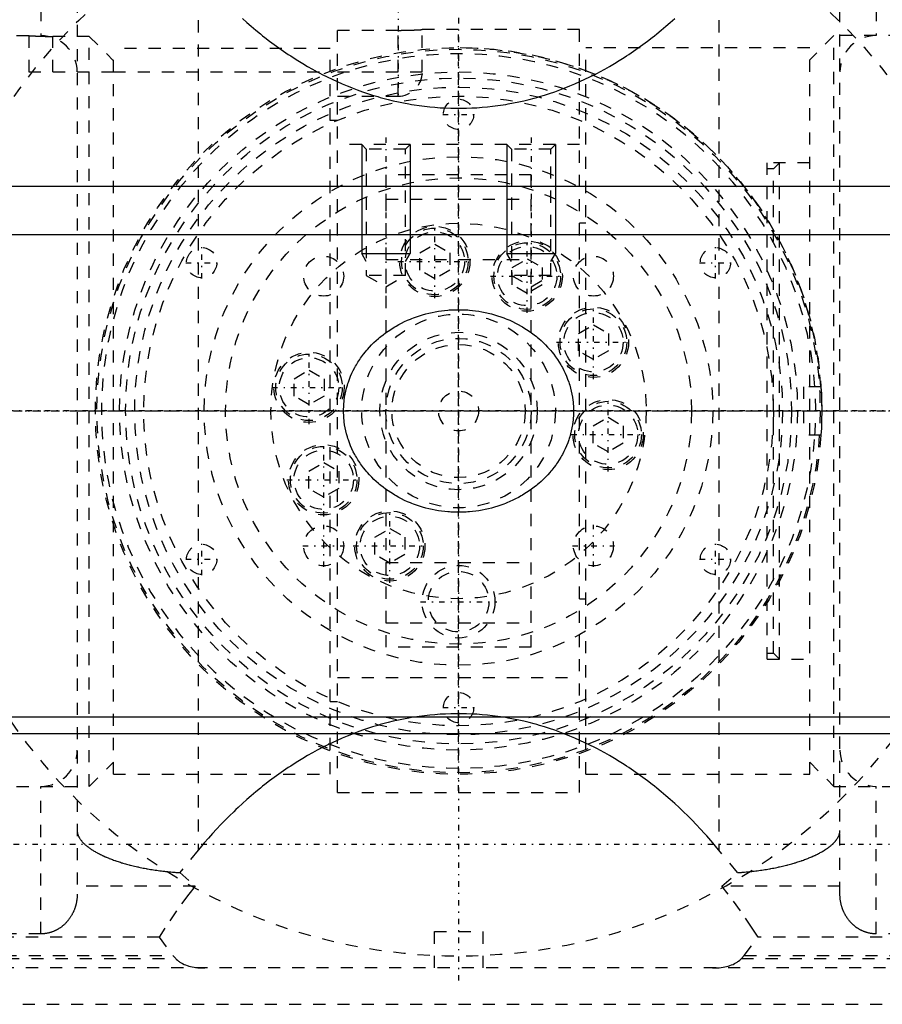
# Model space of a CAD drawing. Extents: x -109 to 109, y -1 to 737.
# Tile 8 of 10: x -36 to 35, y 521 to 602. Entities that reach past the tile are written whole.
import ezdxf

# ---------------------------------------------------------------- set-up
doc = ezdxf.new("R2010")
doc.units = 0
doc.linetypes.add('CENTER', pattern=[1.5, 0.45, -0.5, 0.05, -0.5])
doc.linetypes.add('DASHED', pattern=[2, 1, -1])
for name, color, linetype in [('AM_0', 7, 'CONTINUOUS'), ('AM_10', 7, 'CONTINUOUS'), ('AM_3', 7, 'DASHED'), ('AM_7', 7, 'CENTER')]:
    doc.layers.add(name, color=color, linetype=linetype)

msp = doc.modelspace()

# ---------------------------------------------------------------- linework, layer by layer
at = {"layer": 'AM_0', "color": 7, "linetype": 'CONTINUOUS'}
for p, q in [((-58, 588.555), (58, 588.555)), ((58, 584.555), (-58, 584.555)), ((57.38, 544.712), (-57.38, 544.712)), ((-57.113, 543.368), (57.113, 543.368))]:
    msp.add_line(p, q, dxfattribs=at)
at = {"layer": 'AM_10', "color": 7, "linetype": 'CONTINUOUS'}
for p, q in [((-8, 592), (-8, 583)), ((-4, 592), (-4, 583)), ((4, 592), (4, 583)), ((8, 592), (8, 583)), ((-7.621, 582.344), (-8, 583)), ((-8, 583), (-4, 583)), ((-4.379, 582.344), (-4, 583)), ((4.379, 582.344), (4, 583)), ((4, 583), (8, 583)), ((7.621, 582.344), (8, 583))]:
    msp.add_line(p, q, dxfattribs=at)
at = {"layer": 'AM_3', "color": 6, "linetype": 'DASHED'}
for p, q in [((-34.5, 613.184), (-34.5, 601)), ((34.5, 613.184), (34.5, 601)), ((-31.5, 609.896), (-31.5, 530.104)), ((31.5, 530.104), (31.5, 609.896)), ((-21.5, 606.264), (-21.5, 533.736)), ((21.5, 606.264), (21.5, 533.736)), ((-42.5, 601), (-34.5, 601)), ((-35.5, 601), (-35.5, 598)), ((-30.5, 600.935), (-33.893, 600.938)), ((-33.5, 598), (-33.5, 600.935)), ((-30.5, 539), (-30.5, 600.935)), ((-30.5, 600.935), (-28.5, 598.931)), ((-10, 538.5), (-10, 601.436)), ((-5, 601.436), (-10, 601.436)), ((-5, 596), (-5, 601.436)), ((-3, 598), (-3, 601.5)), ((10, 601.5), (-3, 601.5)), ((10, 538.5), (10, 601.5)), ((31, 601), (29, 599)), ((42.5, 601), (31, 601)), ((31, 539), (31, 601)), ((-28.5, 540), (-28.5, 599.933)), ((-10.6, 599.933), (-28.5, 599.933)), ((-10.6, 540), (-10.6, 599.933)), ((29, 600), (10.5, 600)), ((10.5, 540), (10.5, 600)), ((29, 540), (29, 600)), ((-35.5, 598), (-28.5, 598)), ((-28.5, 598), (-10.6, 598)), ((-10, 598), (-3, 598)), ((-10, 596), (-5, 596)), ((-10, 594), (-10.6, 594)), ((10, 592), (-10, 592)), ((-8, 592), (-7.621, 591.621)), ((-4.379, 591.621), (-4, 592)), ((4, 592), (4.379, 591.621)), ((7.621, 591.621), (8, 592)), ((-7.621, 591.621), (-7.621, 581.2)), ((-4.379, 591.621), (-7.621, 591.621)), ((-4.379, 581.2), (-4.379, 591.621)), ((4.379, 591.621), (4.379, 581.2)), ((7.621, 591.621), (4.379, 591.621)), ((7.621, 581.2), (7.621, 591.621)), ((29, 590.5), (25.5, 590.5)), ((25.5, 549.5), (25.5, 590.5)), ((26.5, 590.5), (26, 590)), ((26.5, 549.5), (26.5, 590.5)), ((26, 590), (25.5, 590)), ((26, 550), (26, 590)), ((6, 589.5), (-6, 589.5)), ((-6, 589.5), (-6, 550.5)), ((6, 550.5), (6, 589.5)), ((-6, 587.5), (6, 587.5)), ((10.5, 585.5), (10, 585.5)), ((-3.2, 583.066), (-1.96, 583.782)), ((-3.2, 581.634), (-3.2, 583.066)), ((-1.96, 583.782), (-0.72, 583.066)), ((-0.72, 583.066), (-0.72, 581.634)), ((-6, 582.5), (6, 582.5)), ((4.433, 581.859), (5.673, 582.575)), ((5.673, 582.575), (6.913, 581.859)), ((-1.96, 580.918), (-3.2, 581.634)), ((-0.72, 581.634), (-1.96, 580.918)), ((4.433, 580.428), (4.433, 581.859)), ((6.913, 581.859), (6.913, 580.428)), ((-7.621, 581.2), (-6, 580.264)), ((-4.379, 581.2), (-7.621, 581.2)), ((-6, 580.264), (-4.379, 581.2)), ((4.379, 581.2), (6, 580.264)), ((7.621, 581.2), (4.379, 581.2)), ((6, 580.264), (7.621, 581.2)), ((5.673, 579.712), (4.433, 580.428)), ((6.913, 580.428), (5.673, 579.712)), ((9.9, 576.396), (11.14, 577.112)), ((11.14, 577.112), (12.38, 576.396)), ((9.9, 574.965), (9.9, 576.396)), ((12.38, 576.396), (12.38, 574.965)), ((11.14, 574.249), (9.9, 574.965)), ((12.38, 574.965), (11.14, 574.249)), ((-13.591, 572.668), (-12.351, 573.384)), ((-12.351, 573.384), (-11.111, 572.668)), ((-13.591, 571.236), (-13.591, 572.668)), ((-11.111, 572.668), (-11.111, 571.236)), ((29.933, 572), (28.5, 572)), ((28.5, 572), (28.5, 568)), ((29.933, 572), (29.967, 571.414)), ((-12.351, 570.52), (-13.591, 571.236)), ((-11.111, 571.236), (-12.351, 570.52)), ((29.967, 571.414), (29.99, 570.765)), ((29.99, 570.765), (30, 570)), ((11.111, 568.764), (12.351, 569.48)), ((12.351, 569.48), (13.591, 568.764)), ((29.99, 569.235), (29.967, 568.586)), ((30, 570), (29.99, 569.235)), ((11.111, 567.332), (11.111, 568.764)), ((13.591, 568.764), (13.591, 567.332)), ((29.967, 568.586), (29.933, 568)), ((29.933, 568), (28.5, 568)), ((12.351, 566.616), (11.111, 567.332)), ((13.591, 567.332), (12.351, 566.616)), ((-12.38, 565.035), (-11.14, 565.751)), ((-11.14, 565.751), (-9.9, 565.035)), ((-12.38, 563.604), (-12.38, 565.035)), ((-9.9, 565.035), (-9.9, 563.604)), ((-11.14, 562.888), (-12.38, 563.604)), ((-9.9, 563.604), (-11.14, 562.888)), ((-6.913, 559.572), (-5.673, 560.288)), ((-5.673, 560.288), (-4.433, 559.572)), ((-6.913, 558.141), (-6.913, 559.572)), ((-4.433, 559.572), (-4.433, 558.141)), ((-5.673, 557.425), (-6.913, 558.141)), ((-4.433, 558.141), (-5.673, 557.425)), ((-6, 557.5), (6, 557.5)), ((10, 554.5), (10.5, 554.5)), ((-6, 552.5), (6, 552.5)), ((6, 550.5), (-6, 550.5)), ((25.5, 550), (26, 550)), ((26, 550), (26.5, 549.5)), ((25.5, 549.5), (29, 549.5)), ((-10, 548), (10, 548)), ((-10.6, 546), (-10, 546)), ((-30.5, 539), (-28.5, 541)), ((29, 541), (31, 539)), ((-28.5, 540), (-10.6, 540)), ((10.5, 540), (29, 540)), ((-42.5, 539), (-30.5, 539)), ((-34.5, 526.816), (-34.5, 539)), ((-10, 538.5), (10, 538.5)), ((31, 539), (42.5, 539)), ((34.5, 526.816), (34.5, 539)), ((-21.5, 533.736), (-23.028, 531.876)), ((23.028, 531.876), (21.5, 533.736)), ((-23.028, 531.876), (-21.755, 530.752)), ((21.755, 530.752), (23.028, 531.876)), ((-21.755, 530.752), (-31.5, 530.752)), ((31.5, 530.752), (21.755, 530.752)), ((-2, 527), (2, 527)), ((-2, 524), (-2, 527)), ((2, 527), (2, 524)), ((-24.734, 526.556), (-46.996, 526.556)), ((-34.5, 526.816), (-42.5, 526.816)), ((-24.734, 526.556), (-23.599, 525.02)), ((23.599, 525.02), (24.734, 526.556)), ((46.996, 526.556), (24.734, 526.556)), ((42.5, 526.816), (34.5, 526.816)), ((-45.5, 525.02), (-23.599, 525.02)), ((-45.282, 524.778), (-23.365, 524.778)), ((-23.599, 525.02), (-23.365, 524.778)), ((23.365, 524.778), (23.599, 525.02)), ((23.365, 524.778), (45.282, 524.778)), ((23.599, 525.02), (45.5, 525.02)), ((43.267, 524), (-43.267, 524)), ((-48, 521), (48, 521))]:
    msp.add_line(p, q, dxfattribs=at)
for points in [[(-17.852, 602.419, 0), (-17.486, 602.09, 0), (-17.117, 601.769, 0), (-16.745, 601.454, 0), (-16.37, 601.147, 0), (-16.181, 600.995, 0), (-15.992, 600.846, 0), (-15.611, 600.552, 0), (-15.228, 600.266, 0), (-15.035, 600.125, 0), (-14.842, 599.986, 0), (-14.453, 599.714, 0), (-14.062, 599.449, 0), (-13.866, 599.319, 0), (-13.669, 599.192, 0), (-13.273, 598.941, 0), (-12.875, 598.698, 0), (-12.474, 598.463, 0), (-12.072, 598.235, 0), (-11.667, 598.014, 0), (-11.464, 597.907, 0), (-11.26, 597.801, 0), (-10.852, 597.596, 0), (-10.441, 597.398, 0), (-10.029, 597.207, 0), (-9.615, 597.025, 0), (-9.2, 596.85, 0), (-8.991, 596.766, 0), (-8.782, 596.683, 0), (-8.364, 596.524, 0), (-7.943, 596.372, 0), (-7.522, 596.229, 0), (-7.099, 596.093, 0), (-6.675, 595.965, 0), (-6.462, 595.904, 0), (-6.25, 595.845, 0), (-5.823, 595.732, 0), (-5.396, 595.628, 0), (-4.968, 595.532, 0), (-4.539, 595.444, 0), (-4.109, 595.363, 0), (-3.894, 595.326, 0), (-3.678, 595.291, 0), (-3.247, 595.226, 0), (-2.815, 595.17, 0), (-2.383, 595.122, 0), (-1.95, 595.082, 0), (-1.517, 595.049, 0), (-1.301, 595.036, 0), (-1.084, 595.025, 0), (-0.65, 595.009, 0), (-0.217, 595.001, 0), (0, 595, 0), (0.217, 595.001, 0), (0.65, 595.009, 0), (1.084, 595.025, 0), (1.301, 595.036, 0), (1.517, 595.049, 0), (1.95, 595.082, 0), (2.383, 595.122, 0), (2.815, 595.17, 0), (3.247, 595.226, 0), (3.678, 595.291, 0), (3.894, 595.326, 0), (4.109, 595.363, 0), (4.539, 595.444, 0), (4.968, 595.532, 0), (5.396, 595.628, 0), (5.823, 595.732, 0), (6.25, 595.845, 0), (6.462, 595.904, 0), (6.675, 595.965, 0), (7.099, 596.093, 0), (7.522, 596.229, 0), (7.943, 596.372, 0), (8.364, 596.524, 0), (8.782, 596.683, 0), (8.991, 596.766, 0), (9.2, 596.85, 0), (9.615, 597.025, 0), (10.029, 597.207, 0), (10.441, 597.398, 0), (10.852, 597.596, 0), (11.26, 597.801, 0), (11.464, 597.907, 0), (11.667, 598.014, 0), (12.072, 598.235, 0), (12.474, 598.463, 0), (12.875, 598.698, 0), (13.273, 598.941, 0), (13.669, 599.192, 0), (13.866, 599.319, 0), (14.062, 599.449, 0), (14.453, 599.714, 0), (14.842, 599.986, 0), (15.035, 600.125, 0), (15.228, 600.266, 0), (15.611, 600.552, 0), (15.992, 600.846, 0), (16.181, 600.995, 0), (16.37, 601.147, 0), (16.745, 601.454, 0), (17.117, 601.769, 0), (17.486, 602.09, 0), (17.852, 602.419, 0)], [(-35.5, 601, 0), (-35.5, 601, 0), (-35.5, 601, 0), (-35.499, 601, 0), (-35.498, 601, 0), (-35.498, 601, 0), (-35.496, 601, 0), (-35.494, 601, 0), (-35.492, 600.999, 0), (-35.489, 600.999, 0), (-35.485, 600.999, 0), (-35.484, 600.999, 0), (-35.482, 600.999, 0), (-35.478, 600.999, 0), (-35.473, 600.998, 0), (-35.468, 600.998, 0), (-35.463, 600.998, 0), (-35.457, 600.997, 0), (-35.454, 600.997, 0), (-35.451, 600.997, 0), (-35.444, 600.996, 0), (-35.437, 600.996, 0), (-35.433, 600.996, 0), (-35.429, 600.996, 0), (-35.421, 600.995, 0), (-35.413, 600.994, 0), (-35.408, 600.994, 0), (-35.404, 600.994, 0), (-35.395, 600.993, 0), (-35.385, 600.993, 0), (-35.375, 600.992, 0), (-35.364, 600.992, 0), (-35.353, 600.991, 0), (-35.348, 600.991, 0), (-35.342, 600.99, 0), (-35.33, 600.99, 0), (-35.318, 600.989, 0), (-35.306, 600.988, 0), (-35.293, 600.987, 0), (-35.279, 600.987, 0), (-35.273, 600.986, 0), (-35.266, 600.986, 0), (-35.252, 600.985, 0), (-35.237, 600.984, 0), (-35.222, 600.983, 0), (-35.207, 600.982, 0), (-35.192, 600.982, 0), (-35.184, 600.981, 0), (-35.176, 600.981, 0), (-35.16, 600.98, 0), (-35.143, 600.979, 0), (-35.126, 600.978, 0), (-35.109, 600.977, 0), (-35.092, 600.976, 0), (-35.083, 600.976, 0), (-35.074, 600.975, 0), (-35.056, 600.975, 0), (-35.038, 600.974, 0), (-35.02, 600.973, 0), (-35.001, 600.972, 0), (-34.982, 600.971, 0), (-34.973, 600.97, 0), (-34.963, 600.97, 0), (-34.944, 600.969, 0), (-34.924, 600.968, 0), (-34.914, 600.968, 0), (-34.904, 600.967, 0), (-34.884, 600.966, 0), (-34.864, 600.965, 0), (-34.853, 600.965, 0), (-34.843, 600.965, 0), (-34.822, 600.964, 0), (-34.8, 600.963, 0), (-34.778, 600.962, 0), (-34.756, 600.961, 0), (-34.734, 600.96, 0), (-34.722, 600.96, 0), (-34.711, 600.959, 0), (-34.687, 600.958, 0), (-34.664, 600.957, 0), (-34.64, 600.956, 0), (-34.616, 600.956, 0), (-34.592, 600.955, 0), (-34.579, 600.954, 0), (-34.567, 600.954, 0), (-34.542, 600.953, 0), (-34.517, 600.952, 0), (-34.491, 600.951, 0), (-34.465, 600.95, 0), (-34.439, 600.95, 0), (-34.426, 600.949, 0), (-34.413, 600.949, 0), (-34.387, 600.948, 0), (-34.36, 600.947, 0), (-34.333, 600.947, 0), (-34.306, 600.946, 0), (-34.279, 600.945, 0), (-34.265, 600.945, 0), (-34.252, 600.945, 0), (-34.224, 600.944, 0), (-34.197, 600.943, 0), (-34.169, 600.943, 0), (-34.141, 600.942, 0), (-34.113, 600.941, 0), (-34.099, 600.941, 0), (-34.084, 600.941, 0), (-34.056, 600.94, 0), (-34.028, 600.94, 0), (-34.013, 600.94, 0), (-33.999, 600.939, 0), (-33.971, 600.939, 0), (-33.942, 600.939, 0), (-33.928, 600.938, 0), (-33.913, 600.938, 0), (-33.885, 600.938, 0), (-33.856, 600.937, 0), (-33.827, 600.937, 0), (-33.798, 600.937, 0), (-33.77, 600.937, 0), (-33.755, 600.936, 0), (-33.741, 600.936, 0), (-33.712, 600.936, 0), (-33.684, 600.936, 0), (-33.655, 600.936, 0), (-33.627, 600.936, 0), (-33.598, 600.936, 0), (-33.584, 600.936, 0), (-33.57, 600.935, 0), (-33.542, 600.935, 0), (-33.514, 600.935, 0), (-33.5, 600.935, 0)], [(-5, 601.436, 0), (-4.986, 601.436, 0), (-4.958, 601.436, 0), (-4.93, 601.437, 0), (-4.916, 601.437, 0), (-4.902, 601.437, 0), (-4.873, 601.437, 0), (-4.845, 601.437, 0), (-4.816, 601.437, 0), (-4.788, 601.437, 0), (-4.759, 601.437, 0), (-4.745, 601.437, 0), (-4.73, 601.438, 0), (-4.702, 601.438, 0), (-4.673, 601.438, 0), (-4.644, 601.438, 0), (-4.615, 601.439, 0), (-4.587, 601.439, 0), (-4.572, 601.439, 0), (-4.558, 601.44, 0), (-4.529, 601.44, 0), (-4.501, 601.44, 0), (-4.487, 601.441, 0), (-4.472, 601.441, 0), (-4.444, 601.441, 0), (-4.416, 601.442, 0), (-4.402, 601.442, 0), (-4.387, 601.442, 0), (-4.359, 601.443, 0), (-4.331, 601.444, 0), (-4.303, 601.444, 0), (-4.276, 601.445, 0), (-4.248, 601.445, 0), (-4.235, 601.446, 0), (-4.221, 601.446, 0), (-4.194, 601.447, 0), (-4.167, 601.447, 0), (-4.14, 601.448, 0), (-4.113, 601.449, 0), (-4.087, 601.45, 0), (-4.074, 601.45, 0), (-4.061, 601.45, 0), (-4.035, 601.451, 0), (-4.009, 601.452, 0), (-3.983, 601.453, 0), (-3.958, 601.454, 0), (-3.933, 601.455, 0), (-3.921, 601.455, 0), (-3.908, 601.455, 0), (-3.884, 601.456, 0), (-3.86, 601.457, 0), (-3.836, 601.458, 0), (-3.813, 601.459, 0), (-3.789, 601.46, 0), (-3.778, 601.46, 0), (-3.766, 601.461, 0), (-3.744, 601.462, 0), (-3.722, 601.462, 0), (-3.7, 601.463, 0), (-3.678, 601.464, 0), (-3.657, 601.465, 0), (-3.647, 601.466, 0), (-3.636, 601.466, 0), (-3.616, 601.467, 0), (-3.596, 601.468, 0), (-3.586, 601.468, 0), (-3.576, 601.469, 0), (-3.556, 601.47, 0), (-3.537, 601.47, 0), (-3.527, 601.471, 0), (-3.518, 601.471, 0), (-3.499, 601.472, 0), (-3.48, 601.473, 0), (-3.462, 601.474, 0), (-3.444, 601.475, 0), (-3.426, 601.476, 0), (-3.417, 601.476, 0), (-3.408, 601.477, 0), (-3.391, 601.478, 0), (-3.374, 601.478, 0), (-3.357, 601.479, 0), (-3.34, 601.48, 0), (-3.324, 601.481, 0), (-3.316, 601.482, 0), (-3.308, 601.482, 0), (-3.293, 601.483, 0), (-3.278, 601.484, 0), (-3.263, 601.484, 0), (-3.248, 601.485, 0), (-3.234, 601.486, 0), (-3.227, 601.486, 0), (-3.221, 601.487, 0), (-3.207, 601.488, 0), (-3.194, 601.488, 0), (-3.182, 601.489, 0), (-3.17, 601.49, 0), (-3.158, 601.49, 0), (-3.152, 601.491, 0), (-3.147, 601.491, 0), (-3.136, 601.492, 0), (-3.125, 601.492, 0), (-3.115, 601.493, 0), (-3.105, 601.493, 0), (-3.096, 601.494, 0), (-3.092, 601.494, 0), (-3.087, 601.495, 0), (-3.079, 601.495, 0), (-3.071, 601.496, 0), (-3.067, 601.496, 0), (-3.063, 601.496, 0), (-3.056, 601.496, 0), (-3.049, 601.497, 0), (-3.046, 601.497, 0), (-3.043, 601.497, 0), (-3.037, 601.498, 0), (-3.032, 601.498, 0), (-3.027, 601.498, 0), (-3.022, 601.499, 0), (-3.018, 601.499, 0), (-3.016, 601.499, 0), (-3.015, 601.499, 0), (-3.011, 601.499, 0), (-3.008, 601.499, 0), (-3.006, 601.5, 0), (-3.004, 601.5, 0), (-3.002, 601.5, 0), (-3.002, 601.5, 0), (-3.001, 601.5, 0), (-3, 601.5, 0), (-3, 601.5, 0), (-3, 601.5, 0)], [(-9.5, 570, 0), (-9.499, 570.126, 0), (-9.49, 570.378, 0), (-9.473, 570.631, 0), (-9.461, 570.758, 0), (-9.446, 570.884, 0), (-9.411, 571.138, 0), (-9.366, 571.392, 0), (-9.313, 571.644, 0), (-9.251, 571.896, 0), (-9.179, 572.146, 0), (-9.14, 572.27, 0), (-9.099, 572.394, 0), (-9.011, 572.639, 0), (-8.914, 572.882, 0), (-8.808, 573.122, 0), (-8.695, 573.358, 0), (-8.573, 573.59, 0), (-8.51, 573.705, 0), (-8.444, 573.819, 0), (-8.308, 574.043, 0), (-8.165, 574.262, 0), (-8.091, 574.37, 0), (-8.015, 574.476, 0), (-7.859, 574.686, 0), (-7.696, 574.89, 0), (-7.613, 574.989, 0), (-7.529, 575.088, 0), (-7.356, 575.28, 0), (-7.178, 575.466, 0), (-6.996, 575.646, 0), (-6.81, 575.819, 0), (-6.621, 575.986, 0), (-6.526, 576.067, 0), (-6.429, 576.146, 0), (-6.233, 576.301, 0), (-6.031, 576.453, 0), (-5.822, 576.6, 0), (-5.608, 576.742, 0), (-5.389, 576.88, 0), (-5.277, 576.947, 0), (-5.165, 577.013, 0), (-4.936, 577.14, 0), (-4.702, 577.262, 0), (-4.464, 577.378, 0), (-4.223, 577.488, 0), (-3.977, 577.593, 0), (-3.854, 577.642, 0), (-3.729, 577.69, 0), (-3.478, 577.782, 0), (-3.225, 577.867, 0), (-2.969, 577.945, 0), (-2.711, 578.017, 0), (-2.453, 578.082, 0), (-2.323, 578.112, 0), (-2.193, 578.14, 0), (-1.932, 578.191, 0), (-1.671, 578.236, 0), (-1.411, 578.274, 0), (-1.151, 578.306, 0), (-0.892, 578.331, 0), (-0.763, 578.341, 0), (-0.635, 578.349, 0), (-0.379, 578.361, 0), (-0.126, 578.367, 0), (0, 578.368, 0), (0.126, 578.367, 0), (0.379, 578.361, 0), (0.635, 578.349, 0), (0.763, 578.341, 0), (0.892, 578.331, 0), (1.151, 578.306, 0), (1.411, 578.274, 0), (1.671, 578.236, 0), (1.932, 578.191, 0), (2.193, 578.14, 0), (2.323, 578.112, 0), (2.453, 578.082, 0), (2.711, 578.017, 0), (2.969, 577.945, 0), (3.225, 577.867, 0), (3.478, 577.782, 0), (3.729, 577.69, 0), (3.854, 577.642, 0), (3.977, 577.593, 0), (4.223, 577.488, 0), (4.464, 577.378, 0), (4.702, 577.262, 0), (4.936, 577.14, 0), (5.165, 577.013, 0), (5.277, 576.947, 0), (5.389, 576.88, 0), (5.608, 576.742, 0), (5.822, 576.6, 0), (6.031, 576.453, 0), (6.233, 576.301, 0), (6.429, 576.146, 0), (6.526, 576.067, 0), (6.621, 575.986, 0), (6.81, 575.819, 0), (6.996, 575.646, 0), (7.178, 575.466, 0), (7.356, 575.28, 0), (7.529, 575.088, 0), (7.613, 574.989, 0), (7.696, 574.89, 0), (7.859, 574.686, 0), (8.015, 574.476, 0), (8.091, 574.37, 0), (8.165, 574.262, 0), (8.308, 574.043, 0), (8.444, 573.819, 0), (8.51, 573.705, 0), (8.573, 573.59, 0), (8.695, 573.358, 0), (8.808, 573.122, 0), (8.914, 572.882, 0), (9.011, 572.639, 0), (9.099, 572.394, 0), (9.14, 572.27, 0), (9.179, 572.146, 0), (9.251, 571.896, 0), (9.313, 571.644, 0), (9.366, 571.392, 0), (9.411, 571.138, 0), (9.446, 570.884, 0), (9.461, 570.758, 0), (9.473, 570.631, 0), (9.49, 570.378, 0), (9.499, 570.126, 0), (9.5, 570, 0)], [(9.5, 570, 0), (9.499, 569.874, 0), (9.49, 569.622, 0), (9.473, 569.37, 0), (9.461, 569.243, 0), (9.446, 569.116, 0), (9.411, 568.863, 0), (9.367, 568.61, 0), (9.314, 568.358, 0), (9.252, 568.108, 0), (9.181, 567.858, 0), (9.142, 567.734, 0), (9.101, 567.611, 0), (9.013, 567.366, 0), (8.916, 567.124, 0), (8.811, 566.885, 0), (8.698, 566.649, 0), (8.578, 566.418, 0), (8.514, 566.303, 0), (8.449, 566.19, 0), (8.314, 565.966, 0), (8.171, 565.747, 0), (8.097, 565.639, 0), (8.021, 565.532, 0), (7.865, 565.323, 0), (7.703, 565.119, 0), (7.62, 565.019, 0), (7.536, 564.92, 0), (7.363, 564.728, 0), (7.185, 564.541, 0), (7.002, 564.36, 0), (6.816, 564.186, 0), (6.625, 564.018, 0), (6.529, 563.936, 0), (6.432, 563.856, 0), (6.236, 563.701, 0), (6.036, 563.551, 0), (5.829, 563.405, 0), (5.616, 563.263, 0), (5.398, 563.125, 0), (5.287, 563.058, 0), (5.174, 562.993, 0), (4.946, 562.865, 0), (4.713, 562.743, 0), (4.475, 562.627, 0), (4.234, 562.516, 0), (3.988, 562.412, 0), (3.865, 562.362, 0), (3.74, 562.314, 0), (3.489, 562.222, 0), (3.235, 562.137, 0), (2.978, 562.058, 0), (2.72, 561.986, 0), (2.461, 561.92, 0), (2.331, 561.89, 0), (2.2, 561.862, 0), (1.939, 561.81, 0), (1.678, 561.765, 0), (1.417, 561.726, 0), (1.156, 561.695, 0), (0.897, 561.67, 0), (0.767, 561.659, 0), (0.639, 561.651, 0), (0.383, 561.639, 0), (0.129, 561.633, 0), (0.003, 561.632, 0), (-0.122, 561.633, 0), (-0.376, 561.638, 0), (-0.631, 561.651, 0), (-0.76, 561.659, 0), (-0.889, 561.669, 0), (-1.148, 561.694, 0), (-1.408, 561.725, 0), (-1.668, 561.763, 0), (-1.929, 561.808, 0), (-2.19, 561.859, 0), (-2.32, 561.888, 0), (-2.45, 561.918, 0), (-2.709, 561.983, 0), (-2.966, 562.054, 0), (-3.222, 562.133, 0), (-3.476, 562.217, 0), (-3.727, 562.309, 0), (-3.851, 562.357, 0), (-3.975, 562.407, 0), (-4.22, 562.511, 0), (-4.462, 562.621, 0), (-4.7, 562.737, 0), (-4.934, 562.859, 0), (-5.163, 562.986, 0), (-5.276, 563.052, 0), (-5.387, 563.119, 0), (-5.607, 563.257, 0), (-5.821, 563.399, 0), (-6.029, 563.546, 0), (-6.232, 563.698, 0), (-6.428, 563.853, 0), (-6.524, 563.932, 0), (-6.62, 564.013, 0), (-6.809, 564.18, 0), (-6.995, 564.353, 0), (-7.177, 564.533, 0), (-7.355, 564.719, 0), (-7.528, 564.911, 0), (-7.612, 565.01, 0), (-7.696, 565.109, 0), (-7.858, 565.313, 0), (-8.014, 565.523, 0), (-8.09, 565.629, 0), (-8.164, 565.737, 0), (-8.308, 565.957, 0), (-8.444, 566.181, 0), (-8.509, 566.294, 0), (-8.573, 566.409, 0), (-8.694, 566.641, 0), (-8.808, 566.878, 0), (-8.913, 567.117, 0), (-9.01, 567.36, 0), (-9.099, 567.606, 0), (-9.14, 567.73, 0), (-9.179, 567.854, 0), (-9.251, 568.104, 0), (-9.313, 568.355, 0), (-9.366, 568.608, 0), (-9.411, 568.862, 0), (-9.446, 569.115, 0), (-9.461, 569.242, 0), (-9.473, 569.369, 0), (-9.49, 569.622, 0), (-9.499, 569.874, 0), (-9.5, 570, 0)], [(21.5, 533.736, 0), (21.335, 533.935, 0), (21.002, 534.328, 0), (20.666, 534.715, 0), (20.497, 534.907, 0), (20.326, 535.096, 0), (19.983, 535.471, 0), (19.636, 535.839, 0), (19.286, 536.201, 0), (18.932, 536.556, 0), (18.576, 536.904, 0), (18.396, 537.076, 0), (18.216, 537.246, 0), (17.852, 537.581, 0), (17.486, 537.91, 0), (17.117, 538.231, 0), (16.745, 538.546, 0), (16.37, 538.853, 0), (16.181, 539.005, 0), (15.992, 539.154, 0), (15.611, 539.448, 0), (15.228, 539.734, 0), (15.035, 539.875, 0), (14.842, 540.014, 0), (14.453, 540.286, 0), (14.062, 540.551, 0), (13.866, 540.681, 0), (13.669, 540.808, 0), (13.273, 541.059, 0), (12.875, 541.302, 0), (12.474, 541.537, 0), (12.072, 541.765, 0), (11.667, 541.986, 0), (11.464, 542.093, 0), (11.26, 542.199, 0), (10.852, 542.404, 0), (10.441, 542.602, 0), (10.029, 542.793, 0), (9.615, 542.975, 0), (9.2, 543.15, 0), (8.991, 543.234, 0), (8.782, 543.317, 0), (8.364, 543.476, 0), (7.943, 543.628, 0), (7.522, 543.771, 0), (7.099, 543.907, 0), (6.675, 544.035, 0), (6.462, 544.096, 0), (6.25, 544.155, 0), (5.823, 544.268, 0), (5.396, 544.372, 0), (4.968, 544.468, 0), (4.539, 544.556, 0), (4.109, 544.637, 0), (3.894, 544.674, 0), (3.678, 544.709, 0), (3.247, 544.774, 0), (2.815, 544.83, 0), (2.383, 544.878, 0), (1.95, 544.918, 0), (1.517, 544.951, 0), (1.301, 544.964, 0), (1.084, 544.975, 0), (0.65, 544.991, 0), (0.217, 544.999, 0), (0, 545, 0), (-0.217, 544.999, 0), (-0.65, 544.991, 0), (-1.084, 544.975, 0), (-1.301, 544.964, 0), (-1.517, 544.951, 0), (-1.95, 544.918, 0), (-2.383, 544.878, 0), (-2.815, 544.83, 0), (-3.247, 544.774, 0), (-3.678, 544.709, 0), (-3.894, 544.674, 0), (-4.109, 544.637, 0), (-4.539, 544.556, 0), (-4.968, 544.468, 0), (-5.396, 544.372, 0), (-5.823, 544.268, 0), (-6.25, 544.155, 0), (-6.462, 544.096, 0), (-6.675, 544.035, 0), (-7.099, 543.907, 0), (-7.522, 543.771, 0), (-7.943, 543.628, 0), (-8.364, 543.476, 0), (-8.782, 543.317, 0), (-8.991, 543.234, 0), (-9.2, 543.15, 0), (-9.615, 542.975, 0), (-10.029, 542.793, 0), (-10.441, 542.602, 0), (-10.852, 542.404, 0), (-11.26, 542.199, 0), (-11.464, 542.093, 0), (-11.667, 541.986, 0), (-12.072, 541.765, 0), (-12.474, 541.537, 0), (-12.875, 541.302, 0), (-13.273, 541.059, 0), (-13.669, 540.808, 0), (-13.866, 540.681, 0), (-14.062, 540.551, 0), (-14.453, 540.286, 0), (-14.842, 540.014, 0), (-15.035, 539.875, 0), (-15.228, 539.734, 0), (-15.611, 539.448, 0), (-15.992, 539.154, 0), (-16.181, 539.005, 0), (-16.37, 538.853, 0), (-16.745, 538.546, 0), (-17.117, 538.231, 0), (-17.486, 537.91, 0), (-17.852, 537.581, 0), (-18.216, 537.246, 0), (-18.396, 537.076, 0), (-18.576, 536.904, 0), (-18.932, 536.556, 0), (-19.286, 536.201, 0), (-19.636, 535.839, 0), (-19.983, 535.471, 0), (-20.326, 535.096, 0), (-20.497, 534.907, 0), (-20.666, 534.715, 0), (-21.002, 534.328, 0), (-21.335, 533.935, 0), (-21.5, 533.736, 0)], [(-31.5, 535.353, 0), (-31.5, 535.334, 0), (-31.498, 535.295, 0), (-31.495, 535.256, 0), (-31.493, 535.236, 0), (-31.49, 535.216, 0), (-31.484, 535.176, 0), (-31.476, 535.136, 0), (-31.467, 535.096, 0), (-31.456, 535.055, 0), (-31.443, 535.015, 0), (-31.436, 534.994, 0), (-31.428, 534.974, 0), (-31.412, 534.933, 0), (-31.395, 534.892, 0), (-31.375, 534.85, 0), (-31.354, 534.809, 0), (-31.331, 534.767, 0), (-31.319, 534.747, 0), (-31.307, 534.726, 0), (-31.28, 534.684, 0), (-31.252, 534.642, 0), (-31.238, 534.621, 0), (-31.223, 534.6, 0), (-31.191, 534.558, 0), (-31.158, 534.516, 0), (-31.141, 534.495, 0), (-31.124, 534.474, 0), (-31.087, 534.432, 0), (-31.049, 534.39, 0), (-31.009, 534.348, 0), (-30.968, 534.306, 0), (-30.925, 534.264, 0), (-30.903, 534.243, 0), (-30.88, 534.222, 0), (-30.834, 534.18, 0), (-30.786, 534.138, 0), (-30.736, 534.097, 0), (-30.685, 534.055, 0), (-30.632, 534.014, 0), (-30.605, 533.993, 0), (-30.578, 533.972, 0), (-30.522, 533.931, 0), (-30.464, 533.89, 0), (-30.405, 533.849, 0), (-30.345, 533.808, 0), (-30.282, 533.768, 0), (-30.251, 533.747, 0), (-30.219, 533.727, 0), (-30.154, 533.687, 0), (-30.087, 533.647, 0), (-30.019, 533.608, 0), (-29.95, 533.568, 0), (-29.879, 533.529, 0), (-29.844, 533.51, 0), (-29.807, 533.49, 0), (-29.734, 533.452, 0), (-29.659, 533.414, 0), (-29.583, 533.376, 0), (-29.506, 533.338, 0), (-29.428, 533.301, 0), (-29.388, 533.282, 0), (-29.348, 533.264, 0), (-29.268, 533.228, 0), (-29.186, 533.191, 0), (-29.145, 533.173, 0), (-29.103, 533.156, 0), (-29.019, 533.12, 0), (-28.934, 533.085, 0), (-28.891, 533.068, 0), (-28.848, 533.051, 0), (-28.762, 533.017, 0), (-28.674, 532.983, 0), (-28.585, 532.95, 0), (-28.496, 532.917, 0), (-28.405, 532.885, 0), (-28.36, 532.869, 0), (-28.313, 532.853, 0), (-28.22, 532.821, 0), (-28.124, 532.789, 0), (-28.028, 532.758, 0), (-27.929, 532.727, 0), (-27.83, 532.696, 0), (-27.779, 532.68, 0), (-27.728, 532.665, 0), (-27.626, 532.635, 0), (-27.521, 532.605, 0), (-27.416, 532.575, 0), (-27.309, 532.546, 0), (-27.201, 532.518, 0), (-27.146, 532.503, 0), (-27.091, 532.489, 0), (-26.98, 532.461, 0), (-26.868, 532.434, 0), (-26.755, 532.407, 0), (-26.64, 532.38, 0), (-26.525, 532.354, 0), (-26.466, 532.341, 0), (-26.408, 532.329, 0), (-26.29, 532.304, 0), (-26.171, 532.279, 0), (-26.051, 532.255, 0), (-25.93, 532.232, 0), (-25.808, 532.209, 0), (-25.747, 532.198, 0), (-25.685, 532.187, 0), (-25.561, 532.166, 0), (-25.437, 532.145, 0), (-25.374, 532.134, 0), (-25.311, 532.124, 0), (-25.185, 532.104, 0), (-25.058, 532.085, 0), (-24.995, 532.076, 0), (-24.931, 532.067, 0), (-24.803, 532.049, 0), (-24.674, 532.032, 0), (-24.544, 532.016, 0), (-24.414, 532, 0), (-24.284, 531.985, 0), (-24.218, 531.977, 0), (-24.153, 531.97, 0), (-24.021, 531.957, 0), (-23.89, 531.944, 0), (-23.758, 531.931, 0), (-23.625, 531.92, 0), (-23.493, 531.909, 0), (-23.426, 531.904, 0), (-23.36, 531.899, 0), (-23.227, 531.889, 0), (-23.094, 531.88, 0), (-23.028, 531.876, 0)], [(23.028, 531.876, 0), (23.094, 531.88, 0), (23.227, 531.889, 0), (23.36, 531.899, 0), (23.426, 531.904, 0), (23.492, 531.909, 0), (23.625, 531.92, 0), (23.757, 531.931, 0), (23.889, 531.944, 0), (24.02, 531.957, 0), (24.151, 531.97, 0), (24.217, 531.977, 0), (24.282, 531.985, 0), (24.412, 532, 0), (24.542, 532.015, 0), (24.671, 532.032, 0), (24.8, 532.049, 0), (24.928, 532.067, 0), (24.992, 532.076, 0), (25.056, 532.085, 0), (25.183, 532.104, 0), (25.309, 532.124, 0), (25.371, 532.134, 0), (25.434, 532.144, 0), (25.558, 532.165, 0), (25.682, 532.187, 0), (25.743, 532.198, 0), (25.805, 532.209, 0), (25.927, 532.231, 0), (26.047, 532.255, 0), (26.167, 532.279, 0), (26.286, 532.303, 0), (26.404, 532.328, 0), (26.463, 532.341, 0), (26.521, 532.353, 0), (26.637, 532.379, 0), (26.751, 532.406, 0), (26.865, 532.433, 0), (26.977, 532.46, 0), (27.088, 532.488, 0), (27.143, 532.502, 0), (27.197, 532.517, 0), (27.306, 532.545, 0), (27.413, 532.575, 0), (27.519, 532.604, 0), (27.623, 532.634, 0), (27.726, 532.664, 0), (27.777, 532.68, 0), (27.827, 532.695, 0), (27.927, 532.726, 0), (28.026, 532.757, 0), (28.123, 532.789, 0), (28.219, 532.821, 0), (28.313, 532.853, 0), (28.359, 532.869, 0), (28.405, 532.885, 0), (28.496, 532.917, 0), (28.585, 532.95, 0), (28.673, 532.983, 0), (28.761, 533.017, 0), (28.847, 533.051, 0), (28.89, 533.068, 0), (28.933, 533.085, 0), (29.018, 533.12, 0), (29.101, 533.155, 0), (29.143, 533.173, 0), (29.184, 533.191, 0), (29.266, 533.227, 0), (29.346, 533.263, 0), (29.386, 533.281, 0), (29.426, 533.3, 0), (29.504, 533.337, 0), (29.581, 533.375, 0), (29.657, 533.412, 0), (29.732, 533.451, 0), (29.805, 533.489, 0), (29.841, 533.508, 0), (29.877, 533.528, 0), (29.948, 533.567, 0), (30.017, 533.606, 0), (30.085, 533.646, 0), (30.152, 533.686, 0), (30.217, 533.726, 0), (30.249, 533.746, 0), (30.28, 533.766, 0), (30.343, 533.807, 0), (30.403, 533.848, 0), (30.462, 533.889, 0), (30.52, 533.93, 0), (30.576, 533.971, 0), (30.604, 533.992, 0), (30.631, 534.012, 0), (30.684, 534.054, 0), (30.735, 534.096, 0), (30.785, 534.137, 0), (30.833, 534.179, 0), (30.879, 534.221, 0), (30.902, 534.242, 0), (30.924, 534.263, 0), (30.967, 534.305, 0), (31.009, 534.347, 0), (31.049, 534.389, 0), (31.087, 534.431, 0), (31.123, 534.473, 0), (31.141, 534.495, 0), (31.158, 534.516, 0), (31.191, 534.558, 0), (31.222, 534.6, 0), (31.237, 534.621, 0), (31.252, 534.642, 0), (31.28, 534.684, 0), (31.306, 534.725, 0), (31.319, 534.746, 0), (31.331, 534.767, 0), (31.354, 534.809, 0), (31.375, 534.85, 0), (31.394, 534.892, 0), (31.412, 534.933, 0), (31.428, 534.974, 0), (31.436, 534.994, 0), (31.443, 535.015, 0), (31.456, 535.055, 0), (31.467, 535.096, 0), (31.476, 535.136, 0), (31.484, 535.176, 0), (31.49, 535.216, 0), (31.493, 535.236, 0), (31.495, 535.256, 0), (31.498, 535.295, 0), (31.5, 535.334, 0), (31.5, 535.353, 0)], [(-21.755, 530.752, 0), (-22.278, 530.091, 0), (-23.292, 528.721, 0), (-24.264, 527.292, 0), (-24.734, 526.556, 0)], [(24.734, 526.556, 0), (24.264, 527.292, 0), (23.292, 528.721, 0), (22.278, 530.091, 0), (21.755, 530.752, 0)], [(-31.5, 530.104, 0), (-31.5, 530.082, 0), (-31.501, 530.039, 0), (-31.502, 529.995, 0), (-31.502, 529.972, 0), (-31.503, 529.95, 0), (-31.506, 529.905, 0), (-31.508, 529.86, 0), (-31.512, 529.814, 0), (-31.516, 529.768, 0), (-31.52, 529.722, 0), (-31.523, 529.699, 0), (-31.526, 529.676, 0), (-31.532, 529.63, 0), (-31.538, 529.583, 0), (-31.545, 529.537, 0), (-31.553, 529.49, 0), (-31.561, 529.444, 0), (-31.566, 529.421, 0), (-31.57, 529.398, 0), (-31.58, 529.352, 0), (-31.59, 529.306, 0), (-31.595, 529.283, 0), (-31.601, 529.261, 0), (-31.612, 529.215, 0), (-31.624, 529.17, 0), (-31.63, 529.148, 0), (-31.636, 529.126, 0), (-31.649, 529.081, 0), (-31.663, 529.038, 0), (-31.676, 528.995, 0), (-31.691, 528.952, 0), (-31.705, 528.91, 0), (-31.713, 528.889, 0), (-31.721, 528.868, 0), (-31.736, 528.827, 0), (-31.752, 528.787, 0), (-31.768, 528.747, 0), (-31.785, 528.706, 0), (-31.803, 528.665, 0), (-31.813, 528.644, 0), (-31.822, 528.624, 0), (-31.841, 528.583, 0), (-31.861, 528.542, 0), (-31.882, 528.5, 0), (-31.903, 528.459, 0), (-31.925, 528.418, 0), (-31.937, 528.398, 0), (-31.948, 528.377, 0), (-31.971, 528.337, 0), (-31.995, 528.296, 0), (-32.02, 528.256, 0), (-32.045, 528.216, 0), (-32.071, 528.177, 0), (-32.084, 528.157, 0), (-32.097, 528.138, 0), (-32.123, 528.099, 0), (-32.15, 528.061, 0), (-32.178, 528.024, 0), (-32.206, 527.987, 0), (-32.234, 527.951, 0), (-32.249, 527.933, 0), (-32.263, 527.915, 0), (-32.292, 527.88, 0), (-32.321, 527.846, 0), (-32.336, 527.829, 0), (-32.35, 527.812, 0), (-32.38, 527.779, 0), (-32.409, 527.747, 0), (-32.424, 527.732, 0), (-32.439, 527.716, 0), (-32.47, 527.685, 0), (-32.501, 527.653, 0), (-32.534, 527.622, 0), (-32.567, 527.591, 0), (-32.6, 527.56, 0), (-32.617, 527.545, 0), (-32.635, 527.53, 0), (-32.67, 527.5, 0), (-32.706, 527.47, 0), (-32.742, 527.441, 0), (-32.779, 527.412, 0), (-32.816, 527.384, 0), (-32.835, 527.37, 0), (-32.854, 527.356, 0), (-32.893, 527.329, 0), (-32.931, 527.302, 0), (-32.97, 527.276, 0), (-33.01, 527.251, 0), (-33.05, 527.227, 0), (-33.069, 527.215, 0), (-33.089, 527.203, 0), (-33.129, 527.18, 0), (-33.17, 527.158, 0), (-33.21, 527.136, 0), (-33.25, 527.116, 0), (-33.29, 527.096, 0), (-33.31, 527.086, 0), (-33.33, 527.077, 0), (-33.37, 527.059, 0), (-33.409, 527.041, 0), (-33.45, 527.024, 0), (-33.491, 527.008, 0), (-33.533, 526.992, 0), (-33.554, 526.984, 0), (-33.575, 526.976, 0), (-33.618, 526.961, 0), (-33.662, 526.947, 0), (-33.684, 526.94, 0), (-33.706, 526.933, 0), (-33.751, 526.92, 0), (-33.796, 526.908, 0), (-33.818, 526.902, 0), (-33.841, 526.896, 0), (-33.887, 526.885, 0), (-33.933, 526.875, 0), (-33.979, 526.866, 0), (-34.025, 526.858, 0), (-34.071, 526.85, 0), (-34.094, 526.846, 0), (-34.117, 526.843, 0), (-34.163, 526.837, 0), (-34.209, 526.831, 0), (-34.255, 526.827, 0), (-34.301, 526.823, 0), (-34.346, 526.82, 0), (-34.368, 526.819, 0), (-34.39, 526.818, 0), (-34.435, 526.817, 0), (-34.478, 526.816, 0), (-34.5, 526.816, 0)], [(34.5, 526.816, 0), (34.478, 526.816, 0), (34.435, 526.817, 0), (34.39, 526.818, 0), (34.368, 526.819, 0), (34.346, 526.82, 0), (34.301, 526.823, 0), (34.255, 526.827, 0), (34.209, 526.831, 0), (34.163, 526.837, 0), (34.117, 526.843, 0), (34.094, 526.846, 0), (34.071, 526.85, 0), (34.025, 526.858, 0), (33.979, 526.866, 0), (33.933, 526.875, 0), (33.887, 526.885, 0), (33.841, 526.896, 0), (33.818, 526.902, 0), (33.796, 526.908, 0), (33.751, 526.92, 0), (33.706, 526.933, 0), (33.684, 526.94, 0), (33.662, 526.947, 0), (33.618, 526.961, 0), (33.575, 526.976, 0), (33.554, 526.984, 0), (33.533, 526.992, 0), (33.491, 527.008, 0), (33.45, 527.024, 0), (33.409, 527.041, 0), (33.37, 527.059, 0), (33.33, 527.077, 0), (33.31, 527.086, 0), (33.29, 527.096, 0), (33.25, 527.116, 0), (33.21, 527.136, 0), (33.17, 527.158, 0), (33.129, 527.18, 0), (33.089, 527.203, 0), (33.069, 527.215, 0), (33.05, 527.227, 0), (33.01, 527.251, 0), (32.97, 527.276, 0), (32.931, 527.302, 0), (32.893, 527.329, 0), (32.854, 527.356, 0), (32.835, 527.37, 0), (32.816, 527.384, 0), (32.779, 527.412, 0), (32.742, 527.441, 0), (32.706, 527.47, 0), (32.67, 527.5, 0), (32.635, 527.53, 0), (32.617, 527.545, 0), (32.6, 527.56, 0), (32.567, 527.591, 0), (32.534, 527.622, 0), (32.501, 527.653, 0), (32.47, 527.685, 0), (32.439, 527.716, 0), (32.424, 527.732, 0), (32.409, 527.747, 0), (32.38, 527.779, 0), (32.35, 527.812, 0), (32.336, 527.829, 0), (32.321, 527.846, 0), (32.292, 527.88, 0), (32.263, 527.915, 0), (32.249, 527.933, 0), (32.234, 527.951, 0), (32.206, 527.987, 0), (32.178, 528.024, 0), (32.15, 528.061, 0), (32.123, 528.099, 0), (32.097, 528.138, 0), (32.084, 528.157, 0), (32.071, 528.177, 0), (32.045, 528.216, 0), (32.02, 528.256, 0), (31.995, 528.296, 0), (31.971, 528.337, 0), (31.948, 528.377, 0), (31.937, 528.398, 0), (31.925, 528.418, 0), (31.903, 528.459, 0), (31.882, 528.5, 0), (31.861, 528.542, 0), (31.841, 528.583, 0), (31.822, 528.624, 0), (31.813, 528.644, 0), (31.803, 528.665, 0), (31.785, 528.706, 0), (31.768, 528.747, 0), (31.752, 528.787, 0), (31.736, 528.827, 0), (31.721, 528.868, 0), (31.713, 528.889, 0), (31.705, 528.91, 0), (31.691, 528.952, 0), (31.676, 528.995, 0), (31.663, 529.038, 0), (31.649, 529.081, 0), (31.636, 529.126, 0), (31.63, 529.148, 0), (31.624, 529.17, 0), (31.612, 529.215, 0), (31.601, 529.261, 0), (31.595, 529.283, 0), (31.59, 529.306, 0), (31.58, 529.352, 0), (31.57, 529.398, 0), (31.566, 529.421, 0), (31.561, 529.444, 0), (31.553, 529.49, 0), (31.545, 529.537, 0), (31.538, 529.583, 0), (31.532, 529.63, 0), (31.526, 529.676, 0), (31.523, 529.699, 0), (31.52, 529.722, 0), (31.516, 529.768, 0), (31.512, 529.814, 0), (31.508, 529.86, 0), (31.506, 529.905, 0), (31.503, 529.95, 0), (31.502, 529.972, 0), (31.502, 529.995, 0), (31.501, 530.039, 0), (31.5, 530.082, 0), (31.5, 530.104, 0)], [(-23.365, 524.778, 0), (-23.32, 524.733, 0), (-23.225, 524.647, 0), (-23.125, 524.567, 0), (-23.073, 524.529, 0), (-23.02, 524.492, 0), (-22.909, 524.423, 0), (-22.793, 524.359, 0), (-22.672, 524.301, 0), (-22.546, 524.249, 0), (-22.415, 524.201, 0), (-22.348, 524.18, 0), (-22.279, 524.159, 0), (-22.139, 524.123, 0), (-21.995, 524.091, 0), (-21.846, 524.064, 0), (-21.693, 524.042, 0), (-21.536, 524.025, 0), (-21.457, 524.018, 0), (-21.376, 524.013, 0), (-21.212, 524.005, 0), (-21.045, 524, 0), (-20.961, 524, 0)], [(20.961, 524, 0), (21.045, 524, 0), (21.212, 524.005, 0), (21.376, 524.013, 0), (21.457, 524.018, 0), (21.536, 524.025, 0), (21.693, 524.042, 0), (21.846, 524.064, 0), (21.995, 524.091, 0), (22.139, 524.123, 0), (22.279, 524.159, 0), (22.348, 524.18, 0), (22.415, 524.201, 0), (22.546, 524.249, 0), (22.672, 524.301, 0), (22.793, 524.359, 0), (22.909, 524.423, 0), (23.02, 524.492, 0), (23.073, 524.529, 0), (23.125, 524.567, 0), (23.225, 524.647, 0), (23.32, 524.733, 0), (23.365, 524.778, 0)]]:
    msp.add_polyline3d(points, dxfattribs=at)
for centre, radius in [((0, 570), 30), ((0, 570), 29.87), ((0, 570), 28), ((0, 570), 27.5), ((0, 570), 26.75), ((0, 570), 26.75), ((0, 570), 26), ((0, 594.5), 1.25), ((0, 570), 21), ((0, 570), 19.25), ((0, 570), 15.5), ((-1.96, 582.35), 2.9), ((-1.96, 582.35), 2.75), ((-1.96, 582.35), 2.45), ((5.673, 581.143), 2.9), ((5.673, 581.143), 2.75), ((-21.218, 582.25), 1.25), ((5.673, 581.143), 2.45), ((21.218, 582.25), 1.25), ((-11.14, 581.14), 1.65), ((11.14, 581.14), 1.65), ((11.14, 575.68), 2.9), ((11.14, 575.68), 2.75), ((0, 570), 8), ((11.14, 575.68), 2.45), ((0, 570), 6.5), ((0, 570), 6), ((0, 570), 5.5), ((-12.351, 571.952), 2.9), ((-12.351, 571.952), 2.75), ((-12.351, 571.952), 2.45), ((0, 570), 1.65), ((12.351, 568.048), 2.9), ((12.351, 568.048), 2.75), ((12.351, 568.048), 2.45), ((-11.14, 564.32), 2.9), ((-11.14, 564.32), 2.75), ((-11.14, 564.32), 2.45), ((-5.673, 558.857), 2.9), ((-5.673, 558.857), 2.75), ((-5.673, 558.857), 2.45), ((-11.14, 558.86), 1.65), ((11.14, 558.86), 1.65), ((-21.218, 557.75), 1.25), ((21.218, 557.75), 1.25), ((0, 554.25), 3), ((0, 554.25), 2.5), ((0, 545.5), 1.25)]:
    msp.add_circle(centre, radius, dxfattribs=at)
for centre, radius, start, end in [((0, 570), 45, 92.54732, 87.45268), ((-34.5, 598), 3, 0, 90), ((34.5, 598), 3, 90, 180), ((0, 570), 29.5, 3.88744, 356.11256), ((0, 570), 30, 3.82255, 90), ((-5, 598), 2, 270, 0), ((0, 570), 29.5, 356.11256, 3.88744), ((-34.5, 542), 3, 270, 0), ((34.5, 542), 3, 180, 270)]:
    msp.add_arc(centre, radius, start, end, dxfattribs=at)
at = {"layer": 'AM_7', "color": 4, "linetype": 'CENTER'}
for p, q in [((0, 631.911), (0, 522.75)), ((-5, 603.35), (-5, 595.65)), ((0, 538.636), (0, 601.364)), ((0, 541.125), (0, 598.875)), ((-1.312, 594.5), (1.312, 594.5)), ((-6, 592.587), (-6, 579.677)), ((6, 592.587), (6, 579.677)), ((-1.96, 579.305), (-1.96, 585.395)), ((5.673, 578.098), (5.673, 584.188)), ((-21.218, 580.938), (-21.218, 583.562)), ((21.218, 580.938), (21.218, 583.562)), ((-22.53, 582.25), (-19.905, 582.25)), ((-5.005, 582.35), (1.085, 582.35)), ((19.905, 582.25), (22.53, 582.25)), ((2.628, 581.143), (8.718, 581.143)), ((11.14, 572.635), (11.14, 578.725)), ((0, 564.225), (0, 575.775)), ((-12.351, 568.907), (-12.351, 574.997)), ((8.095, 575.68), (14.185, 575.68)), ((-15.396, 571.952), (-9.306, 571.952)), ((12.351, 565.003), (12.351, 571.093)), ((108.9, 570), (-108.9, 570)), ((-73.7, 570), (73.7, 570)), ((-52.25, 570), (52.25, 570)), ((-31.375, 570), (31.875, 570)), ((-5.775, 570), (5.775, 570)), ((9.306, 568.048), (15.396, 568.048)), ((-11.14, 561.275), (-11.14, 567.365)), ((-14.185, 564.32), (-8.095, 564.32)), ((-5.673, 555.812), (-5.673, 561.902)), ((-11.14, 557.127), (-11.14, 560.593)), ((11.14, 557.127), (11.14, 560.593)), ((-21.218, 556.438), (-21.218, 559.062)), ((-12.873, 558.86), (-9.408, 558.86)), ((-8.718, 558.857), (-2.628, 558.857)), ((9.407, 558.86), (12.873, 558.86)), ((21.218, 556.438), (21.218, 559.062)), ((-22.53, 557.75), (-19.905, 557.75)), ((0, 551.1), (0, 557.4)), ((19.905, 557.75), (22.53, 557.75)), ((-3.15, 554.25), (3.15, 554.25)), ((-1.312, 545.5), (1.312, 545.5)), ((-52.25, 534.225), (52.25, 534.225))]:
    msp.add_line(p, q, dxfattribs=at)

doc.saveas('drawing.dxf')
